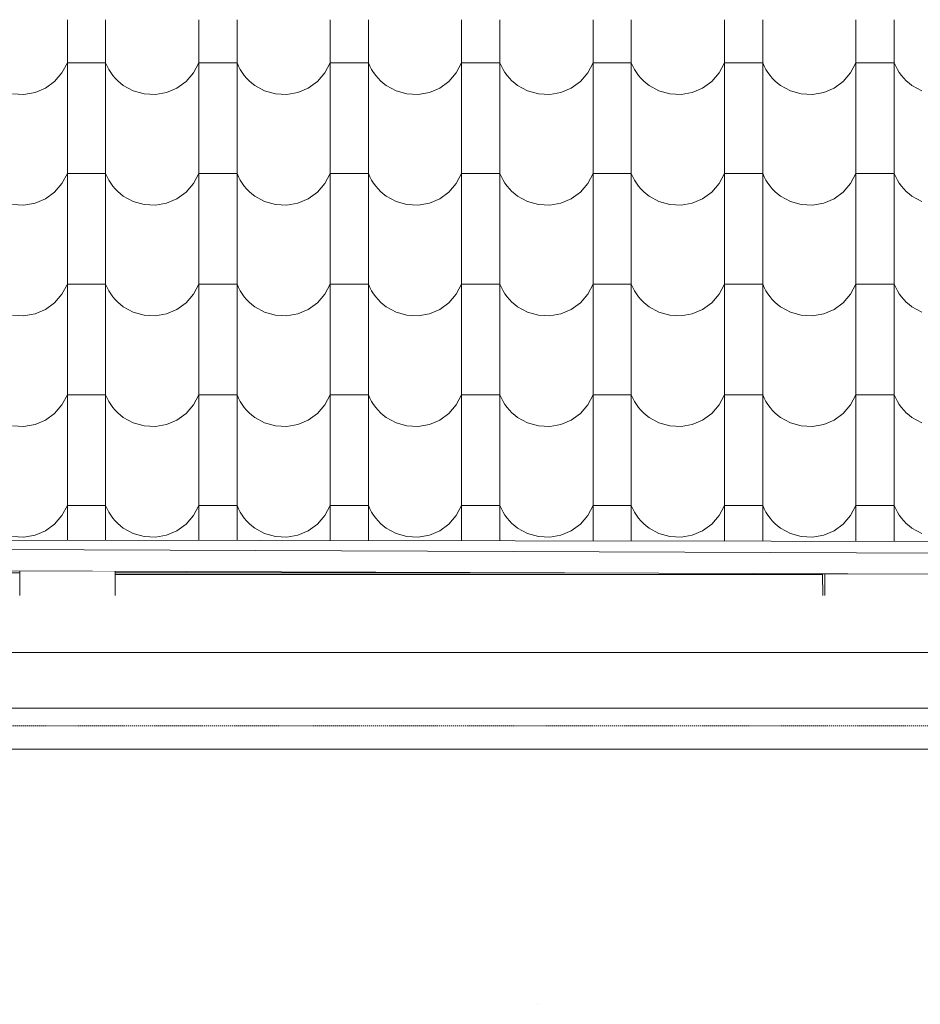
# Model space of a CAD drawing. Header units: millimetres. Extents: x -20699 to 32021, y -4298 to 11971.
# Tile 23 of 74: x -13469 to -12338, y 6480 to 7717. Entities that reach past the tile are written whole.
import ezdxf

# ---------------------------------------------------------------- set-up
doc = ezdxf.new("R2010")
doc.units = ezdxf.units.MM
doc.header["$MEASUREMENT"] = 0
doc.linetypes.add('Wipeout_Contour', pattern=[1000, 0, -1000])
doc.linetypes.add('Čárkovaná S', pattern=[2.5, 1.5, -1])
for name, color, linetype in [('A-A_1_2D prvky - obecné', 7, 'Continuous'), ('A-A_1_Bourané_Konstrukce - krov', 7, 'Continuous'), ('A-A_1_Bourané_Konstrukce - nosné', 7, 'Continuous'), ('A-A_1_Bourané_Konstrukce - střechy a skořepiny', 7, 'Continuous'), ('A-A_1_Bourané_Výplně - Povrchové', 7, 'Continuous'), ('A-A_1_Konstrukce - střechy a skořepiny', 7, 'Continuous')]:
    doc.layers.add(name, color=color, linetype=linetype)

# ---------------------------------------------------------------- blocks, each defined once
blk = doc.blocks.new('*X1', base_point=(-21954.7, -8431.5))
at = {"layer": 'A-A_1_Bourané_Výplně - Povrchové', "color": 251, "linetype": 'Continuous', "lineweight": 20, "true_color": 0x6a6a6a}
for p, q in [((-13408.9, 7716.5), (-13408.9, 7578)), ((-13360.9, 7716.5), (-13360.9, 7578)), ((-13243.9, 7716.5), (-13243.9, 7578)), ((-13195.9, 7716.5), (-13195.9, 7578)), ((-13078.9, 7716.5), (-13078.9, 7578)), ((-13030.9, 7716.5), (-13030.9, 7578)), ((-12913.9, 7716.5), (-12913.9, 7578)), ((-12865.9, 7716.5), (-12865.9, 7578)), ((-12748.9, 7716.5), (-12748.9, 7578)), ((-12700.9, 7716.5), (-12700.9, 7578)), ((-12583.9, 7716.5), (-12583.9, 7578)), ((-12535.9, 7716.5), (-12535.9, 7578)), ((-12418.9, 7716.5), (-12418.9, 7578)), ((-12370.9, 7716.5), (-12370.9, 7578)), ((-13415.6, 7650), (-13408.9, 7662.5)), ((-13384.9, 7662.5), (-13408.9, 7662.5)), ((-13360.9, 7662.5), (-13384.9, 7662.5)), ((-13360.9, 7662.5), (-13359, 7658.3)), ((-13359, 7658.3), (-13356.9, 7654.3)), ((-13250.6, 7650), (-13243.9, 7662.5)), ((-13219.9, 7662.5), (-13243.9, 7662.5)), ((-13195.9, 7662.5), (-13219.9, 7662.5)), ((-13195.9, 7662.5), (-13194, 7658.3)), ((-13194, 7658.3), (-13191.9, 7654.3)), ((-13085.6, 7650), (-13078.9, 7662.5)), ((-13054.9, 7662.5), (-13078.9, 7662.5)), ((-13030.9, 7662.5), (-13054.9, 7662.5)), ((-13030.9, 7662.5), (-13029, 7658.3)), ((-13029, 7658.3), (-13026.9, 7654.3)), ((-12920.6, 7650), (-12913.9, 7662.5)), ((-12889.9, 7662.5), (-12913.9, 7662.5)), ((-12865.9, 7662.5), (-12889.9, 7662.5)), ((-12865.9, 7662.5), (-12864, 7658.3)), ((-12864, 7658.3), (-12861.9, 7654.3)), ((-12755.6, 7650), (-12748.9, 7662.5)), ((-12724.9, 7662.5), (-12748.9, 7662.5)), ((-12700.9, 7662.5), (-12724.9, 7662.5)), ((-12700.9, 7662.5), (-12699, 7658.3)), ((-12699, 7658.3), (-12696.9, 7654.3)), ((-12590.6, 7650), (-12583.9, 7662.5)), ((-12559.9, 7662.5), (-12583.9, 7662.5)), ((-12535.9, 7662.5), (-12559.9, 7662.5)), ((-12535.9, 7662.5), (-12534, 7658.3)), ((-12534, 7658.3), (-12531.9, 7654.3)), ((-12425.6, 7650), (-12418.9, 7662.5)), ((-12394.9, 7662.5), (-12418.9, 7662.5)), ((-12370.9, 7662.5), (-12394.9, 7662.5)), ((-12370.9, 7662.5), (-12369, 7658.3)), ((-12369, 7658.3), (-12366.9, 7654.3)), ((-13424.9, 7639.2), (-13415.6, 7650)), ((-13356.9, 7654.3), (-13354.5, 7650.4)), ((-13354.5, 7650.4), (-13351.8, 7646.7)), ((-13351.8, 7646.7), (-13348.9, 7643.3)), ((-13259.9, 7639.2), (-13250.6, 7650)), ((-13191.9, 7654.3), (-13189.5, 7650.4)), ((-13189.5, 7650.4), (-13186.8, 7646.7)), ((-13186.8, 7646.7), (-13183.9, 7643.3)), ((-13094.9, 7639.2), (-13085.6, 7650)), ((-13026.9, 7654.3), (-13024.5, 7650.4)), ((-13024.5, 7650.4), (-13021.8, 7646.7)), ((-13021.8, 7646.7), (-13018.9, 7643.3)), ((-12929.9, 7639.2), (-12920.6, 7650)), ((-12861.9, 7654.3), (-12859.5, 7650.4)), ((-12859.5, 7650.4), (-12856.8, 7646.7)), ((-12856.8, 7646.7), (-12853.9, 7643.3)), ((-12764.9, 7639.2), (-12755.6, 7650)), ((-12696.9, 7654.3), (-12694.5, 7650.4)), ((-12694.5, 7650.4), (-12691.8, 7646.7)), ((-12691.8, 7646.7), (-12688.9, 7643.3)), ((-12599.9, 7639.2), (-12590.6, 7650)), ((-12531.9, 7654.3), (-12529.5, 7650.4)), ((-12529.5, 7650.4), (-12526.8, 7646.7)), ((-12526.8, 7646.7), (-12523.9, 7643.3)), ((-12434.9, 7639.2), (-12425.6, 7650)), ((-12366.9, 7654.3), (-12364.5, 7650.4)), ((-12364.5, 7650.4), (-12361.8, 7646.7)), ((-12361.8, 7646.7), (-12358.9, 7643.3)), ((-13436.4, 7630.9), (-13424.9, 7639.2)), ((-13348.9, 7643.3), (-13345.7, 7640)), ((-13345.7, 7640), (-13342.3, 7637)), ((-13342.3, 7637), (-13338.7, 7634.2)), ((-13338.7, 7634.2), (-13326.2, 7627.4)), ((-13271.4, 7630.9), (-13259.9, 7639.2)), ((-13183.9, 7643.3), (-13180.7, 7640)), ((-13180.7, 7640), (-13177.3, 7637)), ((-13177.3, 7637), (-13173.7, 7634.2)), ((-13173.7, 7634.2), (-13161.2, 7627.4)), ((-13106.4, 7630.9), (-13094.9, 7639.2)), ((-13018.9, 7643.3), (-13015.7, 7640)), ((-13015.7, 7640), (-13012.3, 7637)), ((-13012.3, 7637), (-13008.7, 7634.2)), ((-13008.7, 7634.2), (-12996.2, 7627.4)), ((-12941.4, 7630.9), (-12929.9, 7639.2)), ((-12853.9, 7643.3), (-12850.7, 7640)), ((-12850.7, 7640), (-12847.3, 7637)), ((-12847.3, 7637), (-12843.7, 7634.2)), ((-12843.7, 7634.2), (-12831.2, 7627.4)), ((-12776.4, 7630.9), (-12764.9, 7639.2)), ((-12688.9, 7643.3), (-12685.7, 7640)), ((-12685.7, 7640), (-12682.3, 7637)), ((-12682.3, 7637), (-12678.7, 7634.2)), ((-12678.7, 7634.2), (-12666.2, 7627.4)), ((-12611.4, 7630.9), (-12599.9, 7639.2)), ((-12523.9, 7643.3), (-12520.7, 7640)), ((-12520.7, 7640), (-12517.3, 7637)), ((-12517.3, 7637), (-12513.7, 7634.2)), ((-12513.7, 7634.2), (-12501.2, 7627.4)), ((-12446.4, 7630.9), (-12434.9, 7639.2)), ((-12358.9, 7643.3), (-12355.7, 7640)), ((-12355.7, 7640), (-12352.3, 7637)), ((-12352.3, 7637), (-12348.7, 7634.2)), ((-12348.7, 7634.2), (-12336.2, 7627.4)), ((-13477.6, 7623.5), (-13463.4, 7622.8)), ((-13463.4, 7622.8), (-13449.4, 7625.3)), ((-13449.4, 7625.3), (-13436.4, 7630.9)), ((-13326.2, 7627.4), (-13312.6, 7623.5)), ((-13312.6, 7623.5), (-13298.4, 7622.8)), ((-13298.4, 7622.8), (-13284.4, 7625.3)), ((-13284.4, 7625.3), (-13271.4, 7630.9)), ((-13161.2, 7627.4), (-13147.6, 7623.5)), ((-13147.6, 7623.5), (-13133.4, 7622.8)), ((-13133.4, 7622.8), (-13119.4, 7625.3)), ((-13119.4, 7625.3), (-13106.4, 7630.9)), ((-12996.2, 7627.4), (-12982.6, 7623.5)), ((-12982.6, 7623.5), (-12968.4, 7622.8)), ((-12968.4, 7622.8), (-12954.4, 7625.3)), ((-12954.4, 7625.3), (-12941.4, 7630.9)), ((-12831.2, 7627.4), (-12817.6, 7623.5)), ((-12817.6, 7623.5), (-12803.4, 7622.8)), ((-12803.4, 7622.8), (-12789.4, 7625.3)), ((-12789.4, 7625.3), (-12776.4, 7630.9)), ((-12666.2, 7627.4), (-12652.6, 7623.5)), ((-12652.6, 7623.5), (-12638.4, 7622.8)), ((-12638.4, 7622.8), (-12624.4, 7625.3)), ((-12624.4, 7625.3), (-12611.4, 7630.9)), ((-12501.2, 7627.4), (-12487.6, 7623.5)), ((-12487.6, 7623.5), (-12473.4, 7622.8)), ((-12473.4, 7622.8), (-12459.4, 7625.3)), ((-12459.4, 7625.3), (-12446.4, 7630.9)), ((-13408.9, 7577.5), (-13408.9, 7439)), ((-13360.9, 7577.5), (-13360.9, 7439)), ((-13243.9, 7577.5), (-13243.9, 7439)), ((-13195.9, 7577.5), (-13195.9, 7439)), ((-13078.9, 7577.5), (-13078.9, 7439)), ((-13030.9, 7577.5), (-13030.9, 7439)), ((-12913.9, 7577.5), (-12913.9, 7439)), ((-12865.9, 7577.5), (-12865.9, 7439)), ((-12748.9, 7577.5), (-12748.9, 7439)), ((-12700.9, 7577.5), (-12700.9, 7439)), ((-12583.9, 7577.5), (-12583.9, 7439)), ((-12535.9, 7577.5), (-12535.9, 7439)), ((-12418.9, 7577.5), (-12418.9, 7439)), ((-12370.9, 7577.5), (-12370.9, 7439)), ((-13415.6, 7511), (-13408.9, 7523.5)), ((-13384.9, 7523.5), (-13408.9, 7523.5)), ((-13360.9, 7523.5), (-13384.9, 7523.5)), ((-13360.9, 7523.5), (-13359, 7519.3)), ((-13250.6, 7511), (-13243.9, 7523.5)), ((-13219.9, 7523.5), (-13243.9, 7523.5)), ((-13195.9, 7523.5), (-13219.9, 7523.5)), ((-13195.9, 7523.5), (-13194, 7519.3)), ((-13085.6, 7511), (-13078.9, 7523.5)), ((-13054.9, 7523.5), (-13078.9, 7523.5)), ((-13030.9, 7523.5), (-13054.9, 7523.5)), ((-13030.9, 7523.5), (-13029, 7519.3)), ((-12920.6, 7511), (-12913.9, 7523.5)), ((-12889.9, 7523.5), (-12913.9, 7523.5)), ((-12865.9, 7523.5), (-12889.9, 7523.5)), ((-12865.9, 7523.5), (-12864, 7519.3)), ((-12755.6, 7511), (-12748.9, 7523.5)), ((-12724.9, 7523.5), (-12748.9, 7523.5)), ((-12700.9, 7523.5), (-12724.9, 7523.5)), ((-12700.9, 7523.5), (-12699, 7519.3)), ((-12590.6, 7511), (-12583.9, 7523.5)), ((-12559.9, 7523.5), (-12583.9, 7523.5)), ((-12535.9, 7523.5), (-12559.9, 7523.5)), ((-12535.9, 7523.5), (-12534, 7519.3)), ((-12425.6, 7511), (-12418.9, 7523.5)), ((-12394.9, 7523.5), (-12418.9, 7523.5)), ((-12370.9, 7523.5), (-12394.9, 7523.5)), ((-12370.9, 7523.5), (-12369, 7519.3)), ((-13424.9, 7500.2), (-13415.6, 7511)), ((-13359, 7519.3), (-13356.9, 7515.3)), ((-13356.9, 7515.3), (-13354.5, 7511.4)), ((-13354.5, 7511.4), (-13351.8, 7507.7)), ((-13351.8, 7507.7), (-13348.9, 7504.3)), ((-13259.9, 7500.2), (-13250.6, 7511)), ((-13194, 7519.3), (-13191.9, 7515.3)), ((-13191.9, 7515.3), (-13189.5, 7511.4)), ((-13189.5, 7511.4), (-13186.8, 7507.7)), ((-13186.8, 7507.7), (-13183.9, 7504.3)), ((-13094.9, 7500.2), (-13085.6, 7511)), ((-13029, 7519.3), (-13026.9, 7515.3)), ((-13026.9, 7515.3), (-13024.5, 7511.4)), ((-13024.5, 7511.4), (-13021.8, 7507.7)), ((-13021.8, 7507.7), (-13018.9, 7504.3)), ((-12929.9, 7500.2), (-12920.6, 7511)), ((-12864, 7519.3), (-12861.9, 7515.3)), ((-12861.9, 7515.3), (-12859.5, 7511.4)), ((-12859.5, 7511.4), (-12856.8, 7507.7)), ((-12856.8, 7507.7), (-12853.9, 7504.3)), ((-12764.9, 7500.2), (-12755.6, 7511)), ((-12699, 7519.3), (-12696.9, 7515.3)), ((-12696.9, 7515.3), (-12694.5, 7511.4)), ((-12694.5, 7511.4), (-12691.8, 7507.7)), ((-12691.8, 7507.7), (-12688.9, 7504.3)), ((-12599.9, 7500.2), (-12590.6, 7511)), ((-12534, 7519.3), (-12531.9, 7515.3)), ((-12531.9, 7515.3), (-12529.5, 7511.4)), ((-12529.5, 7511.4), (-12526.8, 7507.7)), ((-12526.8, 7507.7), (-12523.9, 7504.3)), ((-12434.9, 7500.2), (-12425.6, 7511)), ((-12369, 7519.3), (-12366.9, 7515.3)), ((-12366.9, 7515.3), (-12364.5, 7511.4)), ((-12364.5, 7511.4), (-12361.8, 7507.7)), ((-12361.8, 7507.7), (-12358.9, 7504.3)), ((-13436.4, 7491.9), (-13424.9, 7500.2)), ((-13348.9, 7504.3), (-13345.7, 7501)), ((-13345.7, 7501), (-13342.3, 7498)), ((-13342.3, 7498), (-13338.7, 7495.2)), ((-13338.7, 7495.2), (-13326.2, 7488.4)), ((-13271.4, 7491.9), (-13259.9, 7500.2)), ((-13183.9, 7504.3), (-13180.7, 7501)), ((-13180.7, 7501), (-13177.3, 7498)), ((-13177.3, 7498), (-13173.7, 7495.2)), ((-13173.7, 7495.2), (-13161.2, 7488.4)), ((-13106.4, 7491.9), (-13094.9, 7500.2)), ((-13018.9, 7504.3), (-13015.7, 7501)), ((-13015.7, 7501), (-13012.3, 7498)), ((-13012.3, 7498), (-13008.7, 7495.2)), ((-13008.7, 7495.2), (-12996.2, 7488.4)), ((-12941.4, 7491.9), (-12929.9, 7500.2)), ((-12853.9, 7504.3), (-12850.7, 7501)), ((-12850.7, 7501), (-12847.3, 7498)), ((-12847.3, 7498), (-12843.7, 7495.2)), ((-12843.7, 7495.2), (-12831.2, 7488.4)), ((-12776.4, 7491.9), (-12764.9, 7500.2)), ((-12688.9, 7504.3), (-12685.7, 7501)), ((-12685.7, 7501), (-12682.3, 7498)), ((-12682.3, 7498), (-12678.7, 7495.2)), ((-12678.7, 7495.2), (-12666.2, 7488.4)), ((-12611.4, 7491.9), (-12599.9, 7500.2)), ((-12523.9, 7504.3), (-12520.7, 7501)), ((-12520.7, 7501), (-12517.3, 7498)), ((-12517.3, 7498), (-12513.7, 7495.2)), ((-12513.7, 7495.2), (-12501.2, 7488.4)), ((-12446.4, 7491.9), (-12434.9, 7500.2)), ((-12358.9, 7504.3), (-12355.7, 7501)), ((-12355.7, 7501), (-12352.3, 7498)), ((-12352.3, 7498), (-12348.7, 7495.2)), ((-12348.7, 7495.2), (-12336.2, 7488.4)), ((-13477.6, 7484.5), (-13463.4, 7483.8)), ((-13463.4, 7483.8), (-13449.4, 7486.3)), ((-13449.4, 7486.3), (-13436.4, 7491.9)), ((-13326.2, 7488.4), (-13312.6, 7484.5)), ((-13312.6, 7484.5), (-13298.4, 7483.8)), ((-13298.4, 7483.8), (-13284.4, 7486.3)), ((-13284.4, 7486.3), (-13271.4, 7491.9)), ((-13161.2, 7488.4), (-13147.6, 7484.5)), ((-13147.6, 7484.5), (-13133.4, 7483.8)), ((-13133.4, 7483.8), (-13119.4, 7486.3)), ((-13119.4, 7486.3), (-13106.4, 7491.9)), ((-12996.2, 7488.4), (-12982.6, 7484.5)), ((-12982.6, 7484.5), (-12968.4, 7483.8)), ((-12968.4, 7483.8), (-12954.4, 7486.3)), ((-12954.4, 7486.3), (-12941.4, 7491.9)), ((-12831.2, 7488.4), (-12817.6, 7484.5)), ((-12817.6, 7484.5), (-12803.4, 7483.8)), ((-12803.4, 7483.8), (-12789.4, 7486.3)), ((-12789.4, 7486.3), (-12776.4, 7491.9)), ((-12666.2, 7488.4), (-12652.6, 7484.5)), ((-12652.6, 7484.5), (-12638.4, 7483.8)), ((-12638.4, 7483.8), (-12624.4, 7486.3)), ((-12624.4, 7486.3), (-12611.4, 7491.9)), ((-12501.2, 7488.4), (-12487.6, 7484.5)), ((-12487.6, 7484.5), (-12473.4, 7483.8)), ((-12473.4, 7483.8), (-12459.4, 7486.3)), ((-12459.4, 7486.3), (-12446.4, 7491.9)), ((-13408.9, 7438.5), (-13408.9, 7300)), ((-13360.9, 7438.5), (-13360.9, 7300)), ((-13243.9, 7438.5), (-13243.9, 7300)), ((-13195.9, 7438.5), (-13195.9, 7300)), ((-13078.9, 7438.5), (-13078.9, 7300)), ((-13030.9, 7438.5), (-13030.9, 7300)), ((-12913.9, 7438.5), (-12913.9, 7300)), ((-12865.9, 7438.5), (-12865.9, 7300)), ((-12748.9, 7438.5), (-12748.9, 7300)), ((-12700.9, 7438.5), (-12700.9, 7300)), ((-12583.9, 7438.5), (-12583.9, 7300)), ((-12535.9, 7438.5), (-12535.9, 7300)), ((-12418.9, 7438.5), (-12418.9, 7300)), ((-12370.9, 7438.5), (-12370.9, 7300)), ((-13415.6, 7372), (-13408.9, 7384.5)), ((-13384.9, 7384.5), (-13408.9, 7384.5)), ((-13360.9, 7384.5), (-13384.9, 7384.5)), ((-13360.9, 7384.5), (-13359, 7380.3)), ((-13250.6, 7372), (-13243.9, 7384.5)), ((-13219.9, 7384.5), (-13243.9, 7384.5)), ((-13195.9, 7384.5), (-13219.9, 7384.5)), ((-13195.9, 7384.5), (-13194, 7380.3)), ((-13085.6, 7372), (-13078.9, 7384.5)), ((-13054.9, 7384.5), (-13078.9, 7384.5)), ((-13030.9, 7384.5), (-13054.9, 7384.5)), ((-13030.9, 7384.5), (-13029, 7380.3)), ((-12920.6, 7372), (-12913.9, 7384.5)), ((-12889.9, 7384.5), (-12913.9, 7384.5)), ((-12865.9, 7384.5), (-12889.9, 7384.5)), ((-12865.9, 7384.5), (-12864, 7380.3)), ((-12755.6, 7372), (-12748.9, 7384.5)), ((-12724.9, 7384.5), (-12748.9, 7384.5)), ((-12700.9, 7384.5), (-12724.9, 7384.5)), ((-12700.9, 7384.5), (-12699, 7380.3)), ((-12590.6, 7372), (-12583.9, 7384.5)), ((-12559.9, 7384.5), (-12583.9, 7384.5)), ((-12535.9, 7384.5), (-12559.9, 7384.5)), ((-12535.9, 7384.5), (-12534, 7380.3)), ((-12425.6, 7372), (-12418.9, 7384.5)), ((-12394.9, 7384.5), (-12418.9, 7384.5)), ((-12370.9, 7384.5), (-12394.9, 7384.5)), ((-12370.9, 7384.5), (-12369, 7380.3)), ((-13424.9, 7361.2), (-13415.6, 7372)), ((-13359, 7380.3), (-13356.9, 7376.3)), ((-13356.9, 7376.3), (-13354.5, 7372.4)), ((-13354.5, 7372.4), (-13351.8, 7368.7)), ((-13259.9, 7361.2), (-13250.6, 7372)), ((-13194, 7380.3), (-13191.9, 7376.3)), ((-13191.9, 7376.3), (-13189.5, 7372.4)), ((-13189.5, 7372.4), (-13186.8, 7368.7)), ((-13094.9, 7361.2), (-13085.6, 7372)), ((-13029, 7380.3), (-13026.9, 7376.3)), ((-13026.9, 7376.3), (-13024.5, 7372.4)), ((-13024.5, 7372.4), (-13021.8, 7368.7)), ((-12929.9, 7361.2), (-12920.6, 7372)), ((-12864, 7380.3), (-12861.9, 7376.3)), ((-12861.9, 7376.3), (-12859.5, 7372.4)), ((-12859.5, 7372.4), (-12856.8, 7368.7)), ((-12764.9, 7361.2), (-12755.6, 7372)), ((-12699, 7380.3), (-12696.9, 7376.3)), ((-12696.9, 7376.3), (-12694.5, 7372.4)), ((-12694.5, 7372.4), (-12691.8, 7368.7)), ((-12599.9, 7361.2), (-12590.6, 7372)), ((-12534, 7380.3), (-12531.9, 7376.3)), ((-12531.9, 7376.3), (-12529.5, 7372.4)), ((-12529.5, 7372.4), (-12526.8, 7368.7)), ((-12434.9, 7361.2), (-12425.6, 7372)), ((-12369, 7380.3), (-12366.9, 7376.3)), ((-12366.9, 7376.3), (-12364.5, 7372.4)), ((-12364.5, 7372.4), (-12361.8, 7368.7)), ((-13436.4, 7352.9), (-13424.9, 7361.2)), ((-13351.8, 7368.7), (-13348.9, 7365.3)), ((-13348.9, 7365.3), (-13345.7, 7362)), ((-13345.7, 7362), (-13342.3, 7359)), ((-13342.3, 7359), (-13338.7, 7356.2)), ((-13271.4, 7352.9), (-13259.9, 7361.2)), ((-13186.8, 7368.7), (-13183.9, 7365.3)), ((-13183.9, 7365.3), (-13180.7, 7362)), ((-13180.7, 7362), (-13177.3, 7359)), ((-13177.3, 7359), (-13173.7, 7356.2)), ((-13106.4, 7352.9), (-13094.9, 7361.2)), ((-13021.8, 7368.7), (-13018.9, 7365.3)), ((-13018.9, 7365.3), (-13015.7, 7362)), ((-13015.7, 7362), (-13012.3, 7359)), ((-13012.3, 7359), (-13008.7, 7356.2)), ((-12941.4, 7352.9), (-12929.9, 7361.2)), ((-12856.8, 7368.7), (-12853.9, 7365.3)), ((-12853.9, 7365.3), (-12850.7, 7362)), ((-12850.7, 7362), (-12847.3, 7359)), ((-12847.3, 7359), (-12843.7, 7356.2)), ((-12776.4, 7352.9), (-12764.9, 7361.2)), ((-12691.8, 7368.7), (-12688.9, 7365.3)), ((-12688.9, 7365.3), (-12685.7, 7362)), ((-12685.7, 7362), (-12682.3, 7359)), ((-12682.3, 7359), (-12678.7, 7356.2)), ((-12611.4, 7352.9), (-12599.9, 7361.2)), ((-12526.8, 7368.7), (-12523.9, 7365.3)), ((-12523.9, 7365.3), (-12520.7, 7362)), ((-12520.7, 7362), (-12517.3, 7359)), ((-12517.3, 7359), (-12513.7, 7356.2)), ((-12446.4, 7352.9), (-12434.9, 7361.2)), ((-12361.8, 7368.7), (-12358.9, 7365.3)), ((-12358.9, 7365.3), (-12355.7, 7362)), ((-12355.7, 7362), (-12352.3, 7359)), ((-12352.3, 7359), (-12348.7, 7356.2)), ((-13463.4, 7344.8), (-13449.4, 7347.3)), ((-13449.4, 7347.3), (-13436.4, 7352.9)), ((-13338.7, 7356.2), (-13326.2, 7349.4)), ((-13326.2, 7349.4), (-13312.6, 7345.5)), ((-13298.4, 7344.8), (-13284.4, 7347.3)), ((-13284.4, 7347.3), (-13271.4, 7352.9)), ((-13173.7, 7356.2), (-13161.2, 7349.4)), ((-13161.2, 7349.4), (-13147.6, 7345.5)), ((-13133.4, 7344.8), (-13119.4, 7347.3)), ((-13119.4, 7347.3), (-13106.4, 7352.9)), ((-13008.7, 7356.2), (-12996.2, 7349.4)), ((-12996.2, 7349.4), (-12982.6, 7345.5)), ((-12968.4, 7344.8), (-12954.4, 7347.3)), ((-12954.4, 7347.3), (-12941.4, 7352.9)), ((-12843.7, 7356.2), (-12831.2, 7349.4)), ((-12831.2, 7349.4), (-12817.6, 7345.5)), ((-12803.4, 7344.8), (-12789.4, 7347.3)), ((-12789.4, 7347.3), (-12776.4, 7352.9)), ((-12678.7, 7356.2), (-12666.2, 7349.4)), ((-12666.2, 7349.4), (-12652.6, 7345.5)), ((-12638.4, 7344.8), (-12624.4, 7347.3)), ((-12624.4, 7347.3), (-12611.4, 7352.9)), ((-12513.7, 7356.2), (-12501.2, 7349.4)), ((-12501.2, 7349.4), (-12487.6, 7345.5)), ((-12473.4, 7344.8), (-12459.4, 7347.3)), ((-12459.4, 7347.3), (-12446.4, 7352.9)), ((-12348.7, 7356.2), (-12336.2, 7349.4)), ((-13477.6, 7345.5), (-13463.4, 7344.8)), ((-13312.6, 7345.5), (-13298.4, 7344.8)), ((-13147.6, 7345.5), (-13133.4, 7344.8)), ((-12982.6, 7345.5), (-12968.4, 7344.8)), ((-12817.6, 7345.5), (-12803.4, 7344.8)), ((-12652.6, 7345.5), (-12638.4, 7344.8)), ((-12487.6, 7345.5), (-12473.4, 7344.8)), ((-13408.9, 7299.5), (-13408.9, 7161)), ((-13360.9, 7299.5), (-13360.9, 7161)), ((-13243.9, 7299.5), (-13243.9, 7161)), ((-13195.9, 7299.5), (-13195.9, 7161)), ((-13078.9, 7299.5), (-13078.9, 7161)), ((-13030.9, 7299.5), (-13030.9, 7161)), ((-12913.9, 7299.5), (-12913.9, 7161)), ((-12865.9, 7299.5), (-12865.9, 7161)), ((-12748.9, 7299.5), (-12748.9, 7161)), ((-12700.9, 7299.5), (-12700.9, 7161)), ((-12583.9, 7299.5), (-12583.9, 7161)), ((-12535.9, 7299.5), (-12535.9, 7161)), ((-12418.9, 7299.5), (-12418.9, 7161)), ((-12370.9, 7299.5), (-12370.9, 7161)), ((-13415.6, 7233), (-13408.9, 7245.5)), ((-13384.9, 7245.5), (-13408.9, 7245.5)), ((-13360.9, 7245.5), (-13384.9, 7245.5)), ((-13360.9, 7245.5), (-13359, 7241.3)), ((-13359, 7241.3), (-13356.9, 7237.3)), ((-13356.9, 7237.3), (-13354.5, 7233.4)), ((-13250.6, 7233), (-13243.9, 7245.5)), ((-13219.9, 7245.5), (-13243.9, 7245.5)), ((-13195.9, 7245.5), (-13219.9, 7245.5)), ((-13195.9, 7245.5), (-13194, 7241.3)), ((-13194, 7241.3), (-13191.9, 7237.3)), ((-13191.9, 7237.3), (-13189.5, 7233.4)), ((-13085.6, 7233), (-13078.9, 7245.5)), ((-13054.9, 7245.5), (-13078.9, 7245.5)), ((-13030.9, 7245.5), (-13054.9, 7245.5)), ((-13030.9, 7245.5), (-13029, 7241.3)), ((-13029, 7241.3), (-13026.9, 7237.3)), ((-13026.9, 7237.3), (-13024.5, 7233.4)), ((-12920.6, 7233), (-12913.9, 7245.5)), ((-12889.9, 7245.5), (-12913.9, 7245.5)), ((-12865.9, 7245.5), (-12889.9, 7245.5)), ((-12865.9, 7245.5), (-12864, 7241.3)), ((-12864, 7241.3), (-12861.9, 7237.3)), ((-12861.9, 7237.3), (-12859.5, 7233.4)), ((-12755.6, 7233), (-12748.9, 7245.5)), ((-12724.9, 7245.5), (-12748.9, 7245.5)), ((-12700.9, 7245.5), (-12724.9, 7245.5)), ((-12700.9, 7245.5), (-12699, 7241.3)), ((-12699, 7241.3), (-12696.9, 7237.3)), ((-12696.9, 7237.3), (-12694.5, 7233.4)), ((-12590.6, 7233), (-12583.9, 7245.5)), ((-12559.9, 7245.5), (-12583.9, 7245.5)), ((-12535.9, 7245.5), (-12559.9, 7245.5)), ((-12535.9, 7245.5), (-12534, 7241.3)), ((-12534, 7241.3), (-12531.9, 7237.3)), ((-12531.9, 7237.3), (-12529.5, 7233.4)), ((-12425.6, 7233), (-12418.9, 7245.5)), ((-12394.9, 7245.5), (-12418.9, 7245.5)), ((-12370.9, 7245.5), (-12394.9, 7245.5)), ((-12370.9, 7245.5), (-12369, 7241.3)), ((-12369, 7241.3), (-12366.9, 7237.3)), ((-12366.9, 7237.3), (-12364.5, 7233.4)), ((-13424.9, 7222.2), (-13415.6, 7233)), ((-13354.5, 7233.4), (-13351.8, 7229.7)), ((-13351.8, 7229.7), (-13348.9, 7226.3)), ((-13348.9, 7226.3), (-13345.7, 7223)), ((-13345.7, 7223), (-13342.3, 7220)), ((-13259.9, 7222.2), (-13250.6, 7233)), ((-13189.5, 7233.4), (-13186.8, 7229.7)), ((-13186.8, 7229.7), (-13183.9, 7226.3)), ((-13183.9, 7226.3), (-13180.7, 7223)), ((-13180.7, 7223), (-13177.3, 7220)), ((-13094.9, 7222.2), (-13085.6, 7233)), ((-13024.5, 7233.4), (-13021.8, 7229.7)), ((-13021.8, 7229.7), (-13018.9, 7226.3)), ((-13018.9, 7226.3), (-13015.7, 7223)), ((-13015.7, 7223), (-13012.3, 7220)), ((-12929.9, 7222.2), (-12920.6, 7233)), ((-12859.5, 7233.4), (-12856.8, 7229.7)), ((-12856.8, 7229.7), (-12853.9, 7226.3)), ((-12853.9, 7226.3), (-12850.7, 7223)), ((-12850.7, 7223), (-12847.3, 7220)), ((-12764.9, 7222.2), (-12755.6, 7233)), ((-12694.5, 7233.4), (-12691.8, 7229.7)), ((-12691.8, 7229.7), (-12688.9, 7226.3)), ((-12688.9, 7226.3), (-12685.7, 7223)), ((-12685.7, 7223), (-12682.3, 7220)), ((-12599.9, 7222.2), (-12590.6, 7233)), ((-12529.5, 7233.4), (-12526.8, 7229.7)), ((-12526.8, 7229.7), (-12523.9, 7226.3)), ((-12523.9, 7226.3), (-12520.7, 7223)), ((-12520.7, 7223), (-12517.3, 7220)), ((-12434.9, 7222.2), (-12425.6, 7233)), ((-12364.5, 7233.4), (-12361.8, 7229.7)), ((-12361.8, 7229.7), (-12358.9, 7226.3)), ((-12358.9, 7226.3), (-12355.7, 7223)), ((-12355.7, 7223), (-12352.3, 7220)), ((-13449.4, 7208.3), (-13436.4, 7213.9)), ((-13436.4, 7213.9), (-13424.9, 7222.2)), ((-13342.3, 7220), (-13338.7, 7217.2)), ((-13338.7, 7217.2), (-13326.2, 7210.4)), ((-13284.4, 7208.3), (-13271.4, 7213.9)), ((-13271.4, 7213.9), (-13259.9, 7222.2)), ((-13177.3, 7220), (-13173.7, 7217.2)), ((-13173.7, 7217.2), (-13161.2, 7210.4)), ((-13119.4, 7208.3), (-13106.4, 7213.9)), ((-13106.4, 7213.9), (-13094.9, 7222.2)), ((-13012.3, 7220), (-13008.7, 7217.2)), ((-13008.7, 7217.2), (-12996.2, 7210.4)), ((-12954.4, 7208.3), (-12941.4, 7213.9)), ((-12941.4, 7213.9), (-12929.9, 7222.2)), ((-12847.3, 7220), (-12843.7, 7217.2)), ((-12843.7, 7217.2), (-12831.2, 7210.4)), ((-12789.4, 7208.3), (-12776.4, 7213.9)), ((-12776.4, 7213.9), (-12764.9, 7222.2)), ((-12682.3, 7220), (-12678.7, 7217.2)), ((-12678.7, 7217.2), (-12666.2, 7210.4)), ((-12624.4, 7208.3), (-12611.4, 7213.9)), ((-12611.4, 7213.9), (-12599.9, 7222.2)), ((-12517.3, 7220), (-12513.7, 7217.2)), ((-12513.7, 7217.2), (-12501.2, 7210.4)), ((-12459.4, 7208.3), (-12446.4, 7213.9)), ((-12446.4, 7213.9), (-12434.9, 7222.2)), ((-12352.3, 7220), (-12348.7, 7217.2)), ((-12348.7, 7217.2), (-12336.2, 7210.4)), ((-13477.6, 7206.5), (-13463.4, 7205.8)), ((-13463.4, 7205.8), (-13449.4, 7208.3)), ((-13326.2, 7210.4), (-13312.6, 7206.5)), ((-13312.6, 7206.5), (-13298.4, 7205.8)), ((-13298.4, 7205.8), (-13284.4, 7208.3)), ((-13161.2, 7210.4), (-13147.6, 7206.5)), ((-13147.6, 7206.5), (-13133.4, 7205.8)), ((-13133.4, 7205.8), (-13119.4, 7208.3)), ((-12996.2, 7210.4), (-12982.6, 7206.5)), ((-12982.6, 7206.5), (-12968.4, 7205.8)), ((-12968.4, 7205.8), (-12954.4, 7208.3)), ((-12831.2, 7210.4), (-12817.6, 7206.5)), ((-12817.6, 7206.5), (-12803.4, 7205.8)), ((-12803.4, 7205.8), (-12789.4, 7208.3)), ((-12666.2, 7210.4), (-12652.6, 7206.5)), ((-12652.6, 7206.5), (-12638.4, 7205.8)), ((-12638.4, 7205.8), (-12624.4, 7208.3)), ((-12501.2, 7210.4), (-12487.6, 7206.5)), ((-12487.6, 7206.5), (-12473.4, 7205.8)), ((-12473.4, 7205.8), (-12459.4, 7208.3)), ((-13408.9, 7160.5), (-13408.9, 7063)), ((-13360.9, 7160.5), (-13360.9, 7062.9)), ((-13243.9, 7160.5), (-13243.9, 7062.8)), ((-13195.9, 7160.5), (-13195.9, 7062.7)), ((-13078.9, 7160.5), (-13078.9, 7062.5)), ((-13030.9, 7160.5), (-13030.9, 7062.5)), ((-12913.9, 7160.5), (-12913.9, 7062.3)), ((-12865.9, 7160.5), (-12865.9, 7062.3)), ((-12748.9, 7160.5), (-12748.9, 7062.1)), ((-12700.9, 7160.5), (-12700.9, 7062.1)), ((-12583.9, 7160.5), (-12583.9, 7061.9)), ((-12535.9, 7160.5), (-12535.9, 7061.8)), ((-12418.9, 7160.5), (-12418.9, 7061.7)), ((-12370.9, 7160.5), (-12370.9, 7061.6)), ((-13415.6, 7094), (-13408.9, 7106.5)), ((-13384.9, 7106.5), (-13408.9, 7106.5)), ((-13360.9, 7106.5), (-13384.9, 7106.5)), ((-13360.9, 7106.5), (-13359, 7102.3)), ((-13359, 7102.3), (-13356.9, 7098.3)), ((-13250.6, 7094), (-13243.9, 7106.5)), ((-13219.9, 7106.5), (-13243.9, 7106.5)), ((-13195.9, 7106.5), (-13219.9, 7106.5)), ((-13195.9, 7106.5), (-13194, 7102.3)), ((-13194, 7102.3), (-13191.9, 7098.3)), ((-13085.6, 7094), (-13078.9, 7106.5)), ((-13054.9, 7106.5), (-13078.9, 7106.5)), ((-13030.9, 7106.5), (-13054.9, 7106.5)), ((-13030.9, 7106.5), (-13029, 7102.3)), ((-13029, 7102.3), (-13026.9, 7098.3)), ((-12920.6, 7094), (-12913.9, 7106.5)), ((-12889.9, 7106.5), (-12913.9, 7106.5)), ((-12865.9, 7106.5), (-12889.9, 7106.5)), ((-12865.9, 7106.5), (-12864, 7102.3)), ((-12864, 7102.3), (-12861.9, 7098.3)), ((-12755.6, 7094), (-12748.9, 7106.5)), ((-12724.9, 7106.5), (-12748.9, 7106.5)), ((-12700.9, 7106.5), (-12724.9, 7106.5)), ((-12700.9, 7106.5), (-12699, 7102.3)), ((-12699, 7102.3), (-12696.9, 7098.3)), ((-12590.6, 7094), (-12583.9, 7106.5)), ((-12559.9, 7106.5), (-12583.9, 7106.5)), ((-12535.9, 7106.5), (-12559.9, 7106.5)), ((-12535.9, 7106.5), (-12534, 7102.3)), ((-12534, 7102.3), (-12531.9, 7098.3)), ((-12425.6, 7094), (-12418.9, 7106.5)), ((-12394.9, 7106.5), (-12418.9, 7106.5)), ((-12370.9, 7106.5), (-12394.9, 7106.5)), ((-12370.9, 7106.5), (-12369, 7102.3)), ((-12369, 7102.3), (-12366.9, 7098.3)), ((-13424.9, 7083.2), (-13415.6, 7094)), ((-13356.9, 7098.3), (-13354.5, 7094.4)), ((-13354.5, 7094.4), (-13351.8, 7090.7)), ((-13351.8, 7090.7), (-13348.9, 7087.3)), ((-13348.9, 7087.3), (-13345.7, 7084)), ((-13259.9, 7083.2), (-13250.6, 7094)), ((-13191.9, 7098.3), (-13189.5, 7094.4)), ((-13189.5, 7094.4), (-13186.8, 7090.7)), ((-13186.8, 7090.7), (-13183.9, 7087.3)), ((-13183.9, 7087.3), (-13180.7, 7084)), ((-13094.9, 7083.2), (-13085.6, 7094)), ((-13026.9, 7098.3), (-13024.5, 7094.4)), ((-13024.5, 7094.4), (-13021.8, 7090.7)), ((-13021.8, 7090.7), (-13018.9, 7087.3)), ((-13018.9, 7087.3), (-13015.7, 7084)), ((-12929.9, 7083.2), (-12920.6, 7094)), ((-12861.9, 7098.3), (-12859.5, 7094.4)), ((-12859.5, 7094.4), (-12856.8, 7090.7)), ((-12856.8, 7090.7), (-12853.9, 7087.3)), ((-12853.9, 7087.3), (-12850.7, 7084)), ((-12764.9, 7083.2), (-12755.6, 7094)), ((-12696.9, 7098.3), (-12694.5, 7094.4)), ((-12694.5, 7094.4), (-12691.8, 7090.7)), ((-12691.8, 7090.7), (-12688.9, 7087.3)), ((-12688.9, 7087.3), (-12685.7, 7084)), ((-12599.9, 7083.2), (-12590.6, 7094)), ((-12531.9, 7098.3), (-12529.5, 7094.4)), ((-12529.5, 7094.4), (-12526.8, 7090.7)), ((-12526.8, 7090.7), (-12523.9, 7087.3)), ((-12523.9, 7087.3), (-12520.7, 7084)), ((-12434.9, 7083.2), (-12425.6, 7094)), ((-12366.9, 7098.3), (-12364.5, 7094.4)), ((-12364.5, 7094.4), (-12361.8, 7090.7)), ((-12361.8, 7090.7), (-12358.9, 7087.3)), ((-12358.9, 7087.3), (-12355.7, 7084)), ((-13449.4, 7069.3), (-13436.4, 7074.9)), ((-13436.4, 7074.9), (-13424.9, 7083.2)), ((-13345.7, 7084), (-13342.3, 7081)), ((-13342.3, 7081), (-13338.7, 7078.2)), ((-13338.7, 7078.2), (-13326.2, 7071.4)), ((-13284.4, 7069.3), (-13271.4, 7074.9)), ((-13271.4, 7074.9), (-13259.9, 7083.2)), ((-13180.7, 7084), (-13177.3, 7081)), ((-13177.3, 7081), (-13173.7, 7078.2)), ((-13173.7, 7078.2), (-13161.2, 7071.4)), ((-13119.4, 7069.3), (-13106.4, 7074.9)), ((-13106.4, 7074.9), (-13094.9, 7083.2)), ((-13015.7, 7084), (-13012.3, 7081)), ((-13012.3, 7081), (-13008.7, 7078.2)), ((-13008.7, 7078.2), (-12996.2, 7071.4)), ((-12954.4, 7069.3), (-12941.4, 7074.9)), ((-12941.4, 7074.9), (-12929.9, 7083.2)), ((-12850.7, 7084), (-12847.3, 7081)), ((-12847.3, 7081), (-12843.7, 7078.2)), ((-12843.7, 7078.2), (-12831.2, 7071.4)), ((-12789.4, 7069.3), (-12776.4, 7074.9)), ((-12776.4, 7074.9), (-12764.9, 7083.2)), ((-12685.7, 7084), (-12682.3, 7081)), ((-12682.3, 7081), (-12678.7, 7078.2)), ((-12678.7, 7078.2), (-12666.2, 7071.4)), ((-12624.4, 7069.3), (-12611.4, 7074.9)), ((-12611.4, 7074.9), (-12599.9, 7083.2)), ((-12520.7, 7084), (-12517.3, 7081)), ((-12517.3, 7081), (-12513.7, 7078.2)), ((-12513.7, 7078.2), (-12501.2, 7071.4)), ((-12459.4, 7069.3), (-12446.4, 7074.9)), ((-12446.4, 7074.9), (-12434.9, 7083.2)), ((-12355.7, 7084), (-12352.3, 7081)), ((-12352.3, 7081), (-12348.7, 7078.2)), ((-12348.7, 7078.2), (-12336.2, 7071.4)), ((-13477.6, 7067.5), (-13463.4, 7066.8)), ((-13463.4, 7066.8), (-13449.4, 7069.3)), ((-13326.2, 7071.4), (-13312.6, 7067.5)), ((-13312.6, 7067.5), (-13298.4, 7066.8)), ((-13298.4, 7066.8), (-13284.4, 7069.3)), ((-13161.2, 7071.4), (-13147.6, 7067.5)), ((-13147.6, 7067.5), (-13133.4, 7066.8)), ((-13133.4, 7066.8), (-13119.4, 7069.3)), ((-12996.2, 7071.4), (-12982.6, 7067.5)), ((-12982.6, 7067.5), (-12968.4, 7066.8)), ((-12968.4, 7066.8), (-12954.4, 7069.3)), ((-12831.2, 7071.4), (-12817.6, 7067.5)), ((-12817.6, 7067.5), (-12803.4, 7066.8)), ((-12803.4, 7066.8), (-12789.4, 7069.3)), ((-12666.2, 7071.4), (-12652.6, 7067.5)), ((-12652.6, 7067.5), (-12638.4, 7066.8)), ((-12638.4, 7066.8), (-12624.4, 7069.3)), ((-12501.2, 7071.4), (-12487.6, 7067.5)), ((-12487.6, 7067.5), (-12473.4, 7066.8)), ((-12473.4, 7066.8), (-12459.4, 7069.3))]:
    blk.add_line(p, q, dxfattribs=at)

msp = doc.modelspace()

# ---------------------------------------------------------------- linework, layer by layer
at = {"layer": 'A-A_1_2D prvky - obecné', "color": 254, "linetype": 'Čárkovaná S', "lineweight": 13}
msp.add_line((-18902.6, 6830), (-9430.7, 6830), dxfattribs=at)
at = {"layer": 'A-A_1_Bourané_Konstrukce - střechy a skořepiny', "color": 42, "linetype": 'Continuous', "lineweight": 13, "true_color": 0xe4ad2c}
for p, q in [((-19153.4, 7022.1), (-9820.5, 7022.1)), ((-19045.4, 6922.1), (-9612.2, 6922.1)), ((-9566.6, 6852), (-18829.1, 6852)), ((-9521.4, 6800.5), (-18825.5, 6800.5)), ((-9514.1, 6800.5), (-18819.4, 6800.5))]:
    msp.add_line(p, q, dxfattribs=at)
at = {"layer": 'A-A_1_Bourané_Konstrukce - střechy a skořepiny', "color": 42, "linetype": 'Wipeout_Contour', "lineweight": 13, "true_color": 0xe4ad2c}
for p, q in [((-9514.1, 6800.5), (-18819.3, 6800.5)), ((-18819.3, 6480), (-9473.9, 6480))]:
    msp.add_line(p, q, dxfattribs=at)
at = {"layer": 'A-A_1_Bourané_Konstrukce - střechy a skořepiny', "color": 42, "linetype": 'Continuous', "lineweight": 13, "true_color": 0xe4ad2c, "flags": 128}
msp.add_lwpolyline([(-18955.5, 7070.2), (-9632, 7058.1), (-4363.3, 10800.4), (-14369, 10800.4)], close=True, dxfattribs=at)

# ---------------------------------------------------------------- block references
at = {"layer": 'A-A_1_Konstrukce - střechy a skořepiny', "color": 9, "linetype": 'Continuous', "lineweight": 13}
msp.add_blockref('*X1', (-21954.7, -8431.5), dxfattribs=at)

# ---------------------------------------------------------------- next in the draw order: wipeouts: each hides what was drawn before it
at = {"color": 254, "linetype": 'Wipeout_Contour', "lineweight": 0, "ltscale": 58742.51155}
msp.add_wipeout([(-12460.8, 7020), (-13348.7, 7020), (-13348.7, 6993.3), (-12460.3, 6993.3)], dxfattribs=at).dxf.layer = 'A-A_1_Bourané_Výplně - Povrchové'

# ---------------------------------------------------------------- next in the draw order: wipeouts: each hides what was drawn before it
at = {"color": 254, "linetype": 'Wipeout_Contour', "lineweight": 0, "ltscale": 60519.974963}
msp.add_wipeout([(-13468.7, 7024.4), (-13468.7, 6993.3), (-13348.7, 6993.3), (-13348.7, 7024)], dxfattribs=at).dxf.layer = 'A-A_1_Bourané_Výplně - Povrchové'

# ---------------------------------------------------------------- next in the draw order: wipeouts: each hides what was drawn before it
at = {"color": 254, "linetype": 'Wipeout_Contour', "lineweight": 0, "ltscale": 99983.809413}
msp.add_wipeout([(-9645.3, 7036.7), (-18937.5, 7071.8), (-18929, 7045.1), (-9602.4, 7009.9), (-9602.4, 7013), (-9636.4, 7013.5), (-9643.2, 7029.6)], dxfattribs=at).dxf.layer = 'A-A_1_Bourané_Výplně - Povrchové'

# ---------------------------------------------------------------- next in the draw order: linework, layer by layer
at = {"layer": 'A-A_1_Bourané_Konstrukce - krov', "color": 8, "linetype": 'Continuous', "lineweight": 13}
for p, q in [((-13468.7, 7024.4), (-13468.7, 6993.3)), ((-13348.7, 6993.3), (-13348.7, 7024))]:
    msp.add_line(p, q, dxfattribs=at)
at = {"layer": 'A-A_1_Bourané_Konstrukce - střechy a skořepiny', "color": 251, "linetype": 'Continuous', "lineweight": 20, "true_color": 0x6a6a6a}
msp.add_line((-18937.5, 7071.8), (-9645.3, 7036.7), dxfattribs=at)

# ---------------------------------------------------------------- next in the draw order: wipeouts: each hides what was drawn before it
at = {"color": 254, "linetype": 'Wipeout_Contour', "lineweight": 0, "ltscale": 57178.229012}
msp.add_wipeout([(-12458.1, 7020.6), (-12460.8, 7020.6), (-12460.3, 6993.3), (-12458.1, 6993.3)], dxfattribs=at).dxf.layer = 'A-A_1_Bourané_Výplně - Povrchové'

# ---------------------------------------------------------------- next in the draw order: wipeouts: each hides what was drawn before it
at = {"color": 254, "linetype": 'Wipeout_Contour', "lineweight": 0, "ltscale": 56964.674295}
msp.add_wipeout([(-12458.1, 7020.6), (-12458.1, 6993.3), (-12338.2, 6993.3), (-12338.2, 7020.2)], dxfattribs=at).dxf.layer = 'A-A_1_Bourané_Výplně - Povrchové'

# ---------------------------------------------------------------- next in the draw order: linework, layer by layer
at = {"layer": 'A-A_1_Bourané_Konstrukce - krov', "color": 8, "linetype": 'Continuous', "lineweight": 13}
for p, q in [((-12460.3, 6993.3), (-12460.8, 7020.6)), ((-12458.1, 7020.6), (-12458.1, 6993.3))]:
    msp.add_line(p, q, dxfattribs=at)
at = {"layer": 'A-A_1_Bourané_Konstrukce - nosné', "color": 251, "linetype": 'Continuous', "lineweight": 20, "true_color": 0x6a6a6a}
msp.add_line((-13348.7, 7020), (-12460.8, 7020), dxfattribs=at)
at = {"layer": 'A-A_1_Bourané_Konstrukce - střechy a skořepiny', "color": 251, "linetype": 'Continuous', "lineweight": 20, "true_color": 0x6a6a6a}
msp.add_line((-9602.4, 7009.9), (-18929, 7045.1), dxfattribs=at)

doc.saveas('drawing.dxf')
